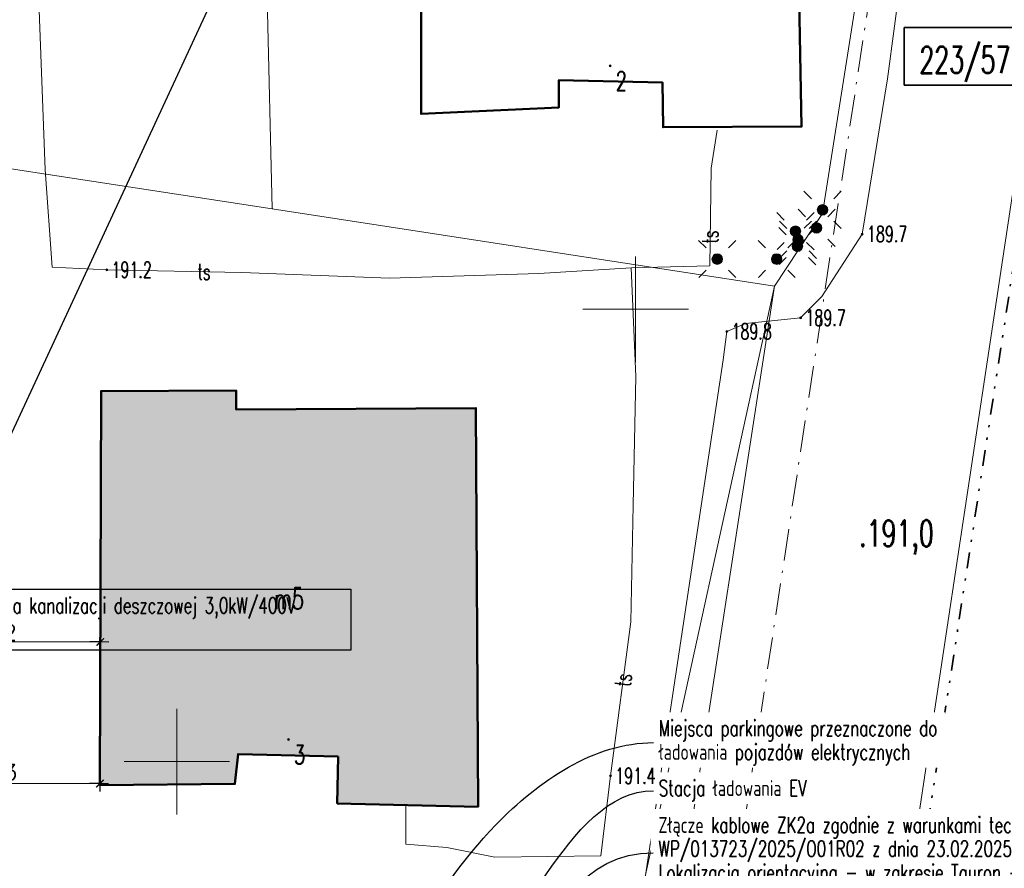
# Model space of a CAD drawing. Header units: metres. Extents: x 5515420 to 5516573, y 5683131 to 5683463.
# Tile 61 of 94: x 5516071 to 5516117, y 5683324 to 5683364. Entities that reach past the tile are written whole.
import ezdxf
from ezdxf import colors
from ezdxf.entities.mleader import LeaderData, LeaderLine
from ezdxf.enums import TextEntityAlignment as Align
from ezdxf.math import Vec2, Vec3

# ---------------------------------------------------------------- set-up
doc = ezdxf.new("R2010")
doc.units = ezdxf.units.M
for name, pattern in [('L_0_02', [0]), ('L_0_07', [2.25, 0.75, -0.5, 0, -0.5, 0, -0.5]), ('L_0_0A', [2.5, 1.5, -0.5, 0, -0.5])]:
    doc.linetypes.add(name, pattern=pattern)
doc.layers.get('0').update_dxf_attribs({"linetype": 'CONTINUOUS', "lineweight": 18, "true_color": 0x000000})
doc.layers.get('Defpoints').update_dxf_attribs({"linetype": 'CONTINUOUS'})
doc.layers.add('--EL_0', color=240, linetype='CONTINUOUS')
doc.layers.add('A-Nawierzchnie', color=41, linetype='CONTINUOUS')
for name, color, linetype, lineweight, true_color in [('budynek1', 7, 'CONTINUOUS', 50, 0x000000), ('EGB_AdresNieruchomosci', 7, 'CONTINUOUS', 18, 0x000000), ('EGB_Budynek', 7, 'CONTINUOUS', 50, 0x0a0909), ('EGB_DzialkaEwidencyjna', 7, 'L_0_02', 18, 0x000000), ('GES_PrzewodElektroenergetyczny', 1, 'CONTINUOUS', 18, 0xff0000), ('GES_PrzewodTelekomunikacyjny', 7, 'CONTINUOUS', 18, 0xff9100), ('GES_Rzedna', 7, 'CONTINUOUS', 18, 0x000000), ('GES_UrzadzeniaSiecElektroenergetyczna_P', 7, 'CONTINUOUS', 18, 0x000000), ('linia_zabudowy', 7, 'L_0_0A', 18, 0x000000), ('pzp', 7, 'L_0_07', 35, 0xd200d2), ('siatka', 7, 'CONTINUOUS', 25, 0x000000), ('wysokosci', 7, 'CONTINUOUS', 25, 0x803300)]:
    doc.layers.add(name, color=color, linetype=linetype, lineweight=lineweight, true_color=true_color)
doc.layers.add('D-WYMIARY', color=7, linetype='CONTINUOUS', lineweight=15)
doc.layers.get('0').off()
doc.styles.add('CP_ATTR', font='romans.shx', dxfattribs={"bigfont": '@extfont2.shx'})
doc.styles.get("Standard").update_dxf_attribs({"font": 'simplex.shx'})
doc.dimstyles.get("Standard").update_dxf_attribs({"dimtxt": 0.18, "dimasz": 0.18, "dimexe": 0.18, "dimexo": 0.0625, "dimgap": 0.09, "dimtad": 0, "dimtih": 1, "dimtoh": 1, "dimdec": 4, "dimzin": 0, "dimdsep": 46, "dimtxsty": 'Standard', "dimcen": 0.09, "dimadec": 0, "dimazin": 0, "dimtfac": 1, "dimtdec": 4, "dimtofl": 0, "dimtmove": 0, "dimatfit": 3, "dimfxl": 1, "dimtolj": 1, "dimtzin": 0, "dimarcsym": 0})

# ---------------------------------------------------------------- blocks, each defined once
blk = doc.blocks.new('L_0_02_1')
at = {"color": 0}
blk.add_point((0, 0), dxfattribs=at)
blk = doc.blocks.new('L_0_02_2')
at = {"color": 0}
blk.add_point((0, 0), dxfattribs=at)
blk = doc.blocks.new('EGB_ADRES')
at = {"linetype": 'Continuous', "lineweight": 13}
blk.add_hatch(color=0, dxfattribs=at).paths.add_polyline_path([(0, -0.091, 1), (0, 0.091, 1)])
at = {"color": 0, "linetype": 'Continuous', "lineweight": 13}
blk.add_circle((0, 0), 0.0906, dxfattribs=at)
blk = doc.blocks.new('SUPS01_07')
at = {"linetype": 'Continuous', "lineweight": 13}
blk.add_hatch(color=0, dxfattribs=at).paths.add_polyline_path([(0, -0.091, 1), (0, 0.091, 1)])
at = {"color": 0, "linetype": 'Continuous', "lineweight": 13}
blk.add_circle((0, 0), 0.0906, dxfattribs=at)
blk = doc.blocks.new('SUPS01_03')
at = {"linetype": 'Continuous', "lineweight": 13}
blk.add_hatch(color=0, dxfattribs=at).paths.add_polyline_path([(0, -0.091, 1), (0, 0.091, 1)])
at = {"color": 0, "linetype": 'Continuous', "lineweight": 13}
blk.add_circle((0, 0), 0.0906, dxfattribs=at)
blk = doc.blocks.new('SUEO')
at = {"linetype": 'Continuous', "lineweight": 18, "true_color": 0xffffff}
blk.add_hatch(color=7, dxfattribs=at).paths.add_polyline_path([(0, -0.5, 1), (0, 0.5, 1)])
at = {"color": 0, "linetype": 'Continuous', "lineweight": 18, "flags": 128}
for points in [[(-1.06, 1.06), (-1.76, 1.76)], [(1.76, 1.76), (1.06, 1.06)], [(-1.74, -1.74), (-1.06, -1.06)], [(1.06, -1.06), (1.76, -1.76)]]:
    blk.add_lwpolyline(points, dxfattribs=at)
at = {"color": 0, "linetype": 'Continuous', "lineweight": 18}
blk.add_circle((0, 0), 0.5, dxfattribs=at)
blk = doc.blocks.new('_ARCHTICK')
at = {"color": 0, "linetype": 'ByBlock', "lineweight": -2}
blk.add_line((0, 0), (-1, 0), dxfattribs=at)
blk.add_solid([(0.398, 0.309), (0.309, 0.398), (-0.309, -0.398), (-0.398, -0.309)], dxfattribs=at)
blk = doc.blocks.new('*D290')
at = {"layer": 'D-WYMIARY', "color": 14, "lineweight": -2}
for p, q in [((5516064.492, 5683333.009), (5516064.496, 5683334.66)), ((5516074.654, 5683332.981), (5516074.658, 5683334.632)), ((5516064.095, 5683334.281), (5516075.057, 5683334.25))]:
    blk.add_line(p, q, dxfattribs=at)
at = {"layer": 'Defpoints', "color": 0}
for p in [(5516074.657, 5683334.252), (5516064.491, 5683332.647), (5516074.653, 5683332.618)]:
    blk.add_point(p, dxfattribs=at)
at = {"layer": 'D-WYMIARY', "color": 14, "lineweight": -2, "xscale": 0.5, "yscale": 0.5, "zscale": 0.5}
for p, rotation in [((5516064.495, 5683334.28), 179.8389548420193), ((5516074.657, 5683334.252), 359.8389548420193)]:
    blk.add_blockref('_ARCHTICK', p, dxfattribs=dict(at, rotation=rotation))
at = {"layer": 'D-WYMIARY', "color": 50, "linetype": 'ByBlock', "insert": (5516069.577, 5683334.691), "char_height": 0.75, "attachment_point": 5, "rotation": 359.839}
blk.add_mtext('\\A1;10.2', dxfattribs=at)
blk = doc.blocks.new('*D291')
at = {"layer": 'D-WYMIARY', "color": 14, "lineweight": -2}
for p, q in [((5516063.91, 5683328.418), (5516063.907, 5683327.197)), ((5516074.641, 5683328.387), (5516074.637, 5683327.167)), ((5516063.508, 5683327.578), (5516075.038, 5683327.546))]:
    blk.add_line(p, q, dxfattribs=at)
at = {"layer": 'Defpoints', "color": 0}
for p in [(5516063.911, 5683328.78), (5516074.642, 5683328.75), (5516074.638, 5683327.547)]:
    blk.add_point(p, dxfattribs=at)
at = {"layer": 'D-WYMIARY', "color": 14, "lineweight": -2, "xscale": 0.5, "yscale": 0.5, "zscale": 0.5}
for p, rotation in [((5516063.908, 5683327.577), 179.8389548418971), ((5516074.638, 5683327.547), 359.838954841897)]:
    blk.add_blockref('_ARCHTICK', p, dxfattribs=dict(at, rotation=rotation))
at = {"layer": 'D-WYMIARY', "color": 50, "linetype": 'ByBlock', "insert": (5516069.269, 5683328.076), "char_height": 0.75, "attachment_point": 5}
blk.add_mtext('\\A1;10.73', dxfattribs=at)
blk = doc.blocks.new('*D903')
at = {"layer": 'D-WYMIARY', "color": 14, "lineweight": -2}
for p, q in [((5516058.587, 5683318.539), (5516109.046, 5683427.392)), ((5516122.905, 5683420.527), (5516108.533, 5683427.189)), ((5516072.783, 5683312.4), (5516058.41, 5683319.062))]:
    blk.add_line(p, q, dxfattribs=at)
at = {"layer": 'Defpoints', "color": 0}
for p in [(5516108.877, 5683427.03), (5516123.234, 5683420.375), (5516073.112, 5683312.247)]:
    blk.add_point(p, dxfattribs=at)
at = {"layer": 'D-WYMIARY', "color": 14, "lineweight": -2, "xscale": 0.5, "yscale": 0.5, "zscale": 0.5}
for p, rotation in [((5516108.877, 5683427.03), 65.12995453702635), ((5516058.755, 5683318.902), 245.1299545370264)]:
    blk.add_blockref('_ARCHTICK', p, dxfattribs=dict(at, rotation=rotation))
at = {"layer": 'D-WYMIARY', "color": 50, "linetype": 'ByBlock', "insert": (5516083.431, 5683373.145), "char_height": 0.75, "attachment_point": 5, "rotation": 65.13}
blk.add_mtext('\\A1;119.2', dxfattribs=at)

msp = doc.modelspace()

# ---------------------------------------------------------------- hatches: boundary and pattern name
at = {"layer": 'A-Nawierzchnie', "linetype": 'ByBlock', "true_color": 0xb7e0ab, "transparency": 33554687}
h = msp.add_hatch(dxfattribs=at)
h.set_pattern_fill('ANSI37', color=9, scale=0.1, style=0)
h.set_pattern_definition([(45, (615.27432, 129.31925), (-0.224506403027, 0.224506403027), []), (135, (615.27432, 129.31925), (-0.224506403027, -0.224506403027), [])])
h.paths.add_polyline_path([(5516099.664, 5683319.51), (5516093.181, 5683320.492, 0.024008), (5516090.889, 5683320.728), (5516071.667, 5683321.776, -0.024847), (5516069.296, 5683322.023), (5516062.303, 5683323.109, -0.363827), (5516061.033, 5683324.559), (5516063.231, 5683324.231), (5516064.491, 5683332.647), (5516062.295, 5683332.975), (5516065.443, 5683353.379, 0.414214), (5516062.934, 5683356.801), (5516050.09, 5683358.776, 0.414195), (5516046.669, 5683356.267), (5516042.257, 5683327.599, 0.414232), (5516044.766, 5683324.178), (5516053.344, 5683322.858, -0.020079), (5516053.58, 5683322.812), (5516052.669, 5683316.936), (5516054.151, 5683316.706), (5516053.921, 5683315.224), (5516046.954, 5683316.304), (5516046.534, 5683313.591), (5516044.962, 5683313.835), (5516043.962, 5683307.382), (5516045.533, 5683307.139), (5516044.093, 5683297.855), (5516044.241, 5683297.832), (5516044.011, 5683296.349), (5516069.872, 5683292.338), (5516070.102, 5683293.821), (5516070.25, 5683293.798), (5516071.69, 5683303.082), (5516073.261, 5683302.838), (5516074.262, 5683309.291), (5516072.691, 5683309.535), (5516073.112, 5683312.247), (5516066.145, 5683313.328), (5516066.375, 5683314.81), (5516068.141, 5683314.536), (5516068.713, 5683314.453), (5516069.444, 5683314.362), (5516070.422, 5683314.267), (5516071.256, 5683314.211), (5516075.586, 5683313.975), (5516074.85, 5683300.465), (5516082.257, 5683299.38), (5516080.797, 5683289.416), (5516090.875, 5683287.94), (5516092.61, 5683299.784), (5516076.426, 5683302.154), (5516076.853, 5683309.98), (5516087.949, 5683309.371), (5516088.305, 5683315.861), (5516090.617, 5683315.735, -0.024008), (5516092.431, 5683315.549), (5516098.599, 5683314.614), (5516098.319, 5683313.307), (5516091.994, 5683314.283), (5516090.391, 5683303.903), (5516099.094, 5683302.561), (5516096.497, 5683285.747), (5516069.795, 5683289.868), (5516048.343, 5683290.099), (5516034.966, 5683291.964), (5516037.043, 5683305.716), (5516039.999, 5683324.309), (5516043.122, 5683343.076), (5516045.797, 5683360.442), (5516068.333, 5683356.976), (5516067.98, 5683322.477), (5516099.93, 5683320.736)])
at = {"layer": 'A-Nawierzchnie', "linetype": 'ByBlock', "true_color": 0xcbd1d0, "transparency": 33554687}
h = msp.add_hatch(dxfattribs=at)
h.set_pattern_fill('ANSI37', color=254, scale=0.1, style=0)
h.set_pattern_definition([(45, (0, 0), (-0.224506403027, 0.224506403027), []), (135, (0, 0), (-0.224506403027, -0.224506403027), [])])
h.paths.add_polyline_path([(5516068.531, 5683317.082), (5516059.777, 5683318.441, -0.227866), (5516055.493, 5683321.385, 0.228224), (5516053.346, 5683322.858), (5516044.769, 5683324.177, -0.414232), (5516042.26, 5683327.599), (5516046.671, 5683356.267, -0.414195), (5516050.092, 5683358.776), (5516062.936, 5683356.8, -0.414214), (5516065.446, 5683353.379), (5516061.053, 5683324.819, 0.413846), (5516062.305, 5683323.108), (5516069.298, 5683322.023, 0.024847), (5516071.669, 5683321.775), (5516090.892, 5683320.728, -0.024008), (5516093.183, 5683320.492), (5516099.664, 5683319.51), (5516098.602, 5683314.613), (5516092.434, 5683315.549, 0.024008), (5516090.62, 5683315.735), (5516071.397, 5683316.783, -0.024819), (5516068.535, 5683317.082)])
h.paths.add_polyline_path([(5516047.432, 5683328.326), (5516056.323, 5683326.959, 0.414214), (5516056.893, 5683327.377), (5516060.694, 5683352.086, 0.414214), (5516060.276, 5683352.657), (5516051.385, 5683354.024, 0.414214), (5516050.814, 5683353.606), (5516047.014, 5683328.897, 0.414214)], flags=16)
at = {"layer": 'EGB_Budynek', "linetype": 'Continuous', "lineweight": 50, "true_color": 0xffffff}
msp.add_hatch(color=7, dxfattribs=at).paths.add_polyline_path([(5516085.924, 5683328.826), (5516081.175, 5683328.939), (5516081.029, 5683327.526), (5516074.638, 5683327.461), (5516074.691, 5683346.128), (5516081.081, 5683346.162), (5516081.086, 5683345.262), (5516092.436, 5683345.322), (5516092.537, 5683326.449), (5516085.871, 5683326.607)])

# ---------------------------------------------------------------- linework, layer by layer
at = {"layer": '--EL_0', "lineweight": -2}
msp.add_lwpolyline([(5516065.313, 5683336.747), (5516086.519, 5683336.747), (5516086.519, 5683333.853), (5516065.313, 5683333.853)], close=True, dxfattribs=at)
at = {"layer": 'budynek1', "linetype": 'Continuous', "lineweight": 50, "flags": 128}
msp.add_lwpolyline([(5516107.51, 5683377.52), (5516107.86, 5683358.65), (5516101.3, 5683358.62), (5516101.27, 5683360.74), (5516096.37, 5683360.85), (5516096.37, 5683359.56), (5516089.84, 5683359.25), (5516089.84, 5683378.08), (5516090.39, 5683378.09)], dxfattribs=at)
at = {"layer": 'EGB_AdresNieruchomosci'}
for p in [(5516098.796, 5683361.531), (5516083.567, 5683329.632)]:
    msp.add_point(p, dxfattribs=at)
at = {"layer": 'EGB_Budynek', "linetype": 'Continuous', "lineweight": 50, "flags": 128}
msp.add_lwpolyline([(5516085.924, 5683328.826), (5516081.175, 5683328.939), (5516081.029, 5683327.526), (5516074.638, 5683327.461), (5516074.691, 5683346.128), (5516081.081, 5683346.162), (5516081.086, 5683345.262), (5516092.436, 5683345.322), (5516092.537, 5683326.449), (5516085.871, 5683326.607)], close=True, dxfattribs=at)
at = {"layer": 'EGB_DzialkaEwidencyjna', "linetype": 'CONTINUOUS', "lineweight": 18}
for p, q in [((5516125.496, 5683406.236), (5516102.139, 5683251.375)), ((5516082.123, 5683382.118), (5516082.798, 5683354.765)), ((5516082.798, 5683354.765), (5516082.123, 5683382.118)), ((5516112.488, 5683377.52), (5516108.841, 5683354.54)), ((5516082.798, 5683354.765), (5516068.333, 5683356.976)), ((5516068.333, 5683356.976), (5516082.798, 5683354.765)), ((5516106.569, 5683351.097), (5516082.798, 5683354.765)), ((5516082.798, 5683354.765), (5516106.569, 5683351.097)), ((5516108.841, 5683354.54), (5516106.569, 5683351.097)), ((5516106.569, 5683351.097), (5516099.93, 5683320.736)), ((5516099.93, 5683320.736), (5516106.569, 5683351.097)), ((5516106.569, 5683351.097), (5516100.698, 5683312.941))]:
    msp.add_line(p, q, dxfattribs=at)
at = {"layer": 'GES_PrzewodElektroenergetyczny', "color": 1, "linetype": 'Continuous', "lineweight": 18, "true_color": 0xff0000, "flags": 128}
msp.add_lwpolyline([(5516092.943, 5683310.179), (5516091.17, 5683308.945), (5516088.183, 5683310.57), (5516087.522, 5683311.532), (5516087.925, 5683312.179), (5516091.036, 5683314.43), (5516092.16, 5683314.965), (5516092.734, 5683315.079), (5516098.095, 5683314.101), (5516099.236, 5683315.028), (5516104.149, 5683347.6), (5516104.316, 5683348.955), (5516105.199, 5683349.333), (5516107.814, 5683349.595), (5516108.822, 5683350.613), (5516110.728, 5683353.562), (5516111.93, 5683360.908), (5516112.918, 5683368.417)], dxfattribs=at)
msp.add_lwpolyline([(5516092.943, 5683310.179), (5516091.17, 5683308.945), (5516088.183, 5683310.57), (5516087.522, 5683311.532), (5516087.925, 5683312.179), (5516091.036, 5683314.43), (5516092.16, 5683314.965), (5516092.734, 5683315.079), (5516098.095, 5683314.101), (5516099.236, 5683315.028), (5516104.149, 5683347.6), (5516104.316, 5683348.955), (5516105.199, 5683349.333), (5516107.814, 5683349.595), (5516108.822, 5683350.613), (5516110.728, 5683353.562), (5516111.93, 5683360.908), (5516112.918, 5683368.417)], dxfattribs=at)
at = {"layer": 'GES_PrzewodTelekomunikacyjny', "color": 30, "linetype": 'Continuous', "lineweight": 18, "true_color": 0xff9100, "flags": 128}
for points in [[(5516071.73, 5683365.02), (5516072.04, 5683356.61), (5516072.38, 5683351.99), (5516074.96, 5683351.87), (5516081.36, 5683351.74), (5516088.34, 5683351.48), (5516095.42, 5683351.7), (5516099.79, 5683351.96)], [(5516099.79, 5683351.96), (5516103.52, 5683352.06), (5516103.57, 5683356.68), (5516103.86, 5683358.49)], [(5516099.79, 5683351.96), (5516100.01, 5683346.82), (5516099.89, 5683340.72), (5516099.78, 5683335.2), (5516098.81, 5683327.91), (5516098.36, 5683324.13), (5516093.33, 5683324.06), (5516091.06, 5683324.52), (5516089.12, 5683324.67), (5516089.12, 5683326.53)]]:
    msp.add_lwpolyline(points, dxfattribs=at)
at = {"layer": 'GES_Rzedna', "color": 1, "true_color": 0xff0000}
for p in [(5516110.728, 5683353.562), (5516107.814, 5683349.595), (5516104.316, 5683348.955)]:
    msp.add_point(p, dxfattribs=at)
at = {"layer": 'GES_Rzedna', "color": 30, "true_color": 0xff9100}
for p in [(5516074.96, 5683351.87), (5516098.81, 5683327.91)]:
    msp.add_point(p, dxfattribs=at)
at = {"layer": 'GES_UrzadzeniaSiecElektroenergetyczna_P'}
for p in [(5516108.85, 5683354.708), (5516108.568, 5683353.855), (5516107.568, 5683353.696), (5516107.687, 5683353.293), (5516107.659, 5683352.99), (5516103.863, 5683352.379), (5516106.68, 5683352.379)]:
    msp.add_point(p, dxfattribs=at)
at = {"layer": 'linia_zabudowy', "lineweight": 18, "flags": 128}
msp.add_lwpolyline([(5516053.254, 5683410.455), (5516116.364, 5683399.685), (5516096.491, 5683268.599)], dxfattribs=at)
at = {"layer": 'pzp', "lineweight": 35, "flags": 128}
msp.add_lwpolyline([(5516105.3, 5683269.94), (5516118.34, 5683355.01), (5516124.89, 5683399.99), (5516119.7, 5683406.7), (5516119.29, 5683407.21), (5516068.32, 5683415.87), (5516046.82, 5683419.31)], dxfattribs=at)
at = {"layer": 'pzp', "color": 1, "linetype": 'ByBlock'}
msp.add_lwpolyline([(5516112.719, 5683363.336), (5516118.255, 5683363.336), (5516118.255, 5683360.618), (5516112.719, 5683360.618)], close=True, dxfattribs=at)
at = {"layer": 'siatka', "color": 18, "linetype": 'Continuous', "lineweight": 13, "true_color": 0x000000, "flags": 128}
for points in [[(5516100, 5683347.5), (5516100, 5683352.5)], [(5516097.5, 5683350), (5516102.5, 5683350)], [(5516078.278, 5683326.082), (5516078.278, 5683331.082)], [(5516075.778, 5683328.582), (5516080.778, 5683328.582)]]:
    msp.add_lwpolyline(points, dxfattribs=at)

# ---------------------------------------------------------------- block references
at = {"layer": 'EGB_AdresNieruchomosci', "linetype": 'Continuous', "xscale": 0.5, "yscale": 0.5, "zscale": 0.5}
for p in [(5516098.796, 5683361.531), (5516083.567, 5683329.632)]:
    msp.add_blockref('EGB_ADRES', p, dxfattribs=at)
at = {"layer": 'EGB_DzialkaEwidencyjna', "color": 18, "linetype": 'Continuous', "true_color": 0x000000, "xscale": 0.5, "yscale": 0.5, "zscale": 0.5}
for name, p, rotation in [('L_0_02_1', (5516082.798, 5683354.765), 171.31), ('L_0_02_2', (5516082.798, 5683354.765), 91.41), ('L_0_02_2', (5516082.798, 5683354.765), 351.23), ('L_0_02_1', (5516082.798, 5683354.765), 91.41), ('L_0_02_1', (5516082.798, 5683354.765), 351.23), ('L_0_02_2', (5516082.798, 5683354.765), 171.31), ('L_0_02_2', (5516108.841, 5683354.54), 80.98), ('L_0_02_1', (5516108.841, 5683354.54), 236.58), ('L_0_02_1', (5516106.569, 5683351.097), 171.23), ('L_0_02_2', (5516106.569, 5683351.097), 56.58000000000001), ('L_0_02_2', (5516106.569, 5683351.097), 171.23), ('L_0_02_1', (5516106.569, 5683351.097), 257.66), ('L_0_02_2', (5516106.569, 5683351.097), 257.66), ('L_0_02_1', (5516106.569, 5683351.097), 261.25)]:
    msp.add_blockref(name, p, dxfattribs=dict(at, rotation=rotation))
at = {"layer": 'GES_Rzedna', "color": 1, "linetype": 'Continuous', "true_color": 0xff0000, "xscale": 0.5, "yscale": 0.5, "zscale": 0.5}
for p in [(5516110.728, 5683353.562), (5516107.814, 5683349.595), (5516104.316, 5683348.955)]:
    msp.add_blockref('SUPS01_03', p, dxfattribs=at)
at = {"layer": 'GES_Rzedna', "color": 30, "linetype": 'Continuous', "true_color": 0xff9100, "xscale": 0.5, "yscale": 0.5, "zscale": 0.5}
for p in [(5516074.96, 5683351.87), (5516098.81, 5683327.91)]:
    msp.add_blockref('SUPS01_07', p, dxfattribs=at)
at = {"layer": 'GES_UrzadzeniaSiecElektroenergetyczna_P', "linetype": 'Continuous', "xscale": 0.5, "yscale": 0.5, "zscale": 0.5}
for p in [(5516108.85, 5683354.708), (5516108.568, 5683353.855), (5516107.568, 5683353.696), (5516107.659, 5683352.99), (5516107.687, 5683353.293), (5516103.863, 5683352.379), (5516106.68, 5683352.379)]:
    msp.add_blockref('SUEO', p, dxfattribs=at)

# ---------------------------------------------------------------- texts
at = {"layer": '--EL_0', "lineweight": 13, "style": 'CP_ATTR', "width": 0.7}
msp.add_text('Przepompownia kanalizacji deszczowej 3,0kW/400V', height=0.75, dxfattribs=at).set_placement((5516065.463, 5683335.604))
at = {"layer": 'EGB_AdresNieruchomosci', "color": 18, "lineweight": 18, "true_color": 0x000000, "width": 0.66}
for s, p in [('2', (5516099.066, 5683361.261)), ('3', (5516083.837, 5683329.362))]:
    msp.add_text(s, height=0.9, rotation=-360, dxfattribs=at).set_placement(p, align=Align.TOP_LEFT)
at = {"layer": 'EGB_Budynek', "lineweight": 20, "width": 0.66}
msp.add_text('m5', height=1, rotation=-360, dxfattribs=at).set_placement((5516083.588, 5683336.305), align=Align.MIDDLE_CENTER)
at = {"layer": 'GES_PrzewodTelekomunikacyjny', "color": 30, "lineweight": 15, "true_color": 0xff9100, "width": 0.66}
for rotation, p in [(-270.6, (5516103.535, 5683353.421)), (-1.2, (5516079.567, 5683351.776)), (-277.6, (5516099.414, 5683332.451))]:
    msp.add_text('ts', height=0.75, rotation=rotation, dxfattribs=at).set_placement(p, align=Align.MIDDLE_CENTER)
at = {"layer": 'GES_Rzedna', "color": 1, "lineweight": 15, "true_color": 0xff0000, "width": 0.66}
for s, p in [('189.7', (5516110.953, 5683353.562)), ('189.7', (5516108.039, 5683349.595)), ('189.8', (5516104.541, 5683348.955))]:
    msp.add_text(s, height=0.75, dxfattribs=at).set_placement(p, align=Align.MIDDLE_LEFT)
at = {"layer": 'GES_Rzedna', "color": 30, "lineweight": 15, "true_color": 0xff9100, "width": 0.66}
for s, p in [('191.2', (5516075.185, 5683351.87)), ('191.4', (5516099.035, 5683327.91))]:
    msp.add_text(s, height=0.75, dxfattribs=at).set_placement(p, align=Align.MIDDLE_LEFT)
at = {"layer": 'pzp', "color": 1, "linetype": 'Continuous', "lineweight": 35, "width": 0.66}
msp.add_text('223/57', height=1.25, dxfattribs=at).set_placement((5516113.434, 5683362.439), align=Align.TOP_LEFT)
at = {"layer": 'wysokosci', "lineweight": 25, "width": 0.66}
msp.add_text('.191,0', height=1.25, dxfattribs=at).set_placement((5516110.58, 5683340.02), align=Align.TOP_LEFT)

# ---------------------------------------------------------------- dimensions: what is measured, and where the dimension line sits
at = {"layer": 'D-WYMIARY'}
for p1, p2, distance, picture, middle in [((5516073.112, 5683312.247), (5516123.234, 5683420.375), 15.824, '*D903', (5516083.431, 5683373.145)), ((5516064.491, 5683332.647), (5516074.653, 5683332.618), 1.633, '*D290', (5516069.577, 5683334.691))]:
    dim = msp.add_aligned_dim(p1=p1, p2=p2, distance=distance, dimstyle='Standard', override={"dimtxt": 0.75, "dimasz": 0.5, "dimexe": 0.38, "dimexo": 0.3625, "dimgap": 0.05, "dimtad": 2, "dimtih": 0, "dimdec": 1, "dimblk": 'ARCHTICK', "dimblk1": 'ARCHTICK', "dimblk2": 'ARCHTICK', "dimdle": 0.4, "dimclrd": 14, "dimclre": 14, "dimclrt": 50, "dimtvp": 0.3}, dxfattribs=at)
    dim.commit()
    dim.dimension.update_dxf_attribs({"geometry": picture, "text_midpoint": middle})
dim = msp.add_linear_dim(base=(5516074.638, 5683327.547), p1=(5516063.911, 5683328.78), p2=(5516074.642, 5683328.75), angle=359.839, dimstyle='Standard', override={"dimtxt": 0.75, "dimasz": 0.5, "dimexe": 0.38, "dimexo": 0.3625, "dimgap": 0.05, "dimtad": 2, "dimdec": 2, "dimblk": 'ARCHTICK', "dimblk1": 'ARCHTICK', "dimblk2": 'ARCHTICK', "dimdle": 0.4, "dimclrd": 14, "dimclre": 14, "dimclrt": 50, "dimtmove": 2, "dimtvp": 0.3}, dxfattribs=at)
dim.commit()
dim.dimension.update_dxf_attribs({"geometry": '*D291', "text_midpoint": (5516069.269, 5683328.076), "dimtype": 161})

# ---------------------------------------------------------------- next in the draw order: leaders
at = {"layer": '--EL_0', "lineweight": 13}
ml = msp.add_multileader_mtext('Standard', dxfattribs=at)
ml.set_content('{\\W0.7;\\C255;Stacja ładowania EV}', color=256, style='CP_ATTR')
ml.set_leader_properties()
ml.build(insert=Vec2(0, 0))
ml.multileader.update_dxf_attribs({"leader_type": 2, "has_text_frame": 1, "text_left_attachment_type": 2, "text_right_attachment_type": 2, "dogleg_length": 0.0000005, "arrow_head_size": 0.5})
ctx = ml.context
ctx.base_point, ctx.char_height, ctx.arrow_head_size, ctx.landing_gap_size, ctx.plane_origin, ctx.plane_x_axis, ctx.plane_y_axis = Vec3(5516100.845, 5683327.205), 0.75, 0.5, 0.25, Vec3(5516112.337, 5683343.826), Vec3(0.966341, 0.257265), Vec3(-0.257265, 0.966341)
ctx.left_attachment, ctx.right_attachment = 2, 2
notes = []
notes.append((ctx, [(0, (1, 1, 0), (5516100.795, 5683327.207), (1, 0), 0.05, [(0, [(5516088.71, 5683311.102), (5516095.785, 5683323.267)], 0, [])])]))
ctx.mtext.insert, ctx.mtext.line_spacing_factor, ctx.mtext.flow_direction = Vec3(5516101.095, 5683327.705), 0.9, 5
ctx.mtext.has_bg_fill, ctx.mtext.bg_color, ctx.mtext.bg_scale_factor, ctx.mtext.bg_transparency, ctx.mtext.use_window_bg_color = 1, -1027028792, 1.5, 0, 1
for ctx, leaders in notes:
    for number, flags, end, landing, length, lines in leaders:
        leader = LeaderData()
        leader.index, (leader.has_last_leader_line, leader.has_dogleg_vector, leader.attachment_direction) = number, flags
        leader.last_leader_point, leader.dogleg_vector, leader.dogleg_length = Vec3(end), Vec3(landing), length
        for number, points, colour, breaks in lines:
            line = LeaderLine()
            line.index, line.vertices, line.color, line.breaks = number, Vec3.list(points), colors.encode_raw_color(colour), breaks
            leader.lines.append(line)
        ctx.leaders.append(leader)

# ---------------------------------------------------------------- next in the draw order: leaders
ml = msp.add_multileader_mtext('Standard', dxfattribs=at)
ml.set_content('{\\W0.7;\\C255;Miejsca parkingowe przeznaczone do\\Pładowania pojazdów elektrycznych}', color=256, style='CP_ATTR')
ml.set_leader_properties()
ml.build(insert=Vec2(0, 0))
ml.multileader.update_dxf_attribs({"leader_type": 2, "has_text_frame": 1, "text_left_attachment_type": 2, "text_right_attachment_type": 2, "dogleg_length": 0.0000005, "arrow_head_size": 0.5})
ctx = ml.context
ctx.base_point, ctx.char_height, ctx.arrow_head_size, ctx.landing_gap_size, ctx.plane_origin, ctx.plane_x_axis, ctx.plane_y_axis = Vec3(5516100.847, 5683329.481), 0.75, 0.5, 0.25, Vec3(5516080.33, 5683315.035), Vec3(0.966341, 0.257265), Vec3(-0.257265, 0.966341)
ctx.left_attachment, ctx.right_attachment = 2, 2
notes = []
notes.append((ctx, [(0, (1, 1, 0), (5516100.797, 5683329.482), (1, 0), 0.05, [(0, [(5516085.812, 5683314.249), (5516093.379, 5683325.587)], 0, [])])]))
ctx.mtext.insert, ctx.mtext.line_spacing_factor, ctx.mtext.flow_direction = Vec3(5516101.097, 5683330.544), 0.9, 5
ctx.mtext.has_bg_fill, ctx.mtext.bg_color, ctx.mtext.bg_scale_factor, ctx.mtext.bg_transparency, ctx.mtext.use_window_bg_color = 1, -1027028792, 1.5, 0, 1
for ctx, leaders in notes:
    for number, flags, end, landing, length, lines in leaders:
        leader = LeaderData()
        leader.index, (leader.has_last_leader_line, leader.has_dogleg_vector, leader.attachment_direction) = number, flags
        leader.last_leader_point, leader.dogleg_vector, leader.dogleg_length = Vec3(end), Vec3(landing), length
        for number, points, colour, breaks in lines:
            line = LeaderLine()
            line.index, line.vertices, line.color, line.breaks = number, Vec3.list(points), colors.encode_raw_color(colour), breaks
            leader.lines.append(line)
        ctx.leaders.append(leader)

# ---------------------------------------------------------------- next in the draw order: leaders
ml = msp.add_multileader_mtext('Standard', dxfattribs=at)
ml.set_content('{\\W0.7;\\C255;Złącze kablowe ZK2a zgodnie z warunkami technicznymi przyłączenia nr\\PWP/013723/2025/O01R02 z dnia 23.02.2025r\\PLokalizacja orientacyjna - w zakresie Tauron - Dystrybucja}', color=256, style='CP_ATTR')
ml.set_leader_properties()
ml.build(insert=Vec2(0, 0))
ml.multileader.update_dxf_attribs({"leader_type": 2, "has_text_frame": 1, "text_left_attachment_type": 2, "text_right_attachment_type": 2, "dogleg_length": 0.0000005, "arrow_head_size": 0.5})
ctx = ml.context
ctx.base_point, ctx.char_height, ctx.arrow_head_size, ctx.landing_gap_size, ctx.plane_origin = Vec3(5516100.831, 5683324.267), 0.75, 0.5, 0.25, Vec3(5516124.598, 5683324.362)
ctx.left_attachment, ctx.right_attachment = 2, 2
notes = []
notes.append((ctx, [(0, (1, 1, 0), (5516100.831, 5683324.267), (1, 0), 0.0000005, [(0, [(5516090.75, 5683306.583)], 0, [])])]))
ctx.mtext.insert, ctx.mtext.line_spacing_factor, ctx.mtext.flow_direction = Vec3(5516101.081, 5683325.959), 0.9, 5
ctx.mtext.has_bg_fill, ctx.mtext.bg_color, ctx.mtext.bg_scale_factor, ctx.mtext.bg_transparency, ctx.mtext.use_window_bg_color = 1, -1027028792, 1.5, 0, 1
for ctx, leaders in notes:
    for number, flags, end, landing, length, lines in leaders:
        leader = LeaderData()
        leader.index, (leader.has_last_leader_line, leader.has_dogleg_vector, leader.attachment_direction) = number, flags
        leader.last_leader_point, leader.dogleg_vector, leader.dogleg_length = Vec3(end), Vec3(landing), length
        for number, points, colour, breaks in lines:
            line = LeaderLine()
            line.index, line.vertices, line.color, line.breaks = number, Vec3.list(points), colors.encode_raw_color(colour), breaks
            leader.lines.append(line)
        ctx.leaders.append(leader)

doc.saveas('drawing.dxf')
